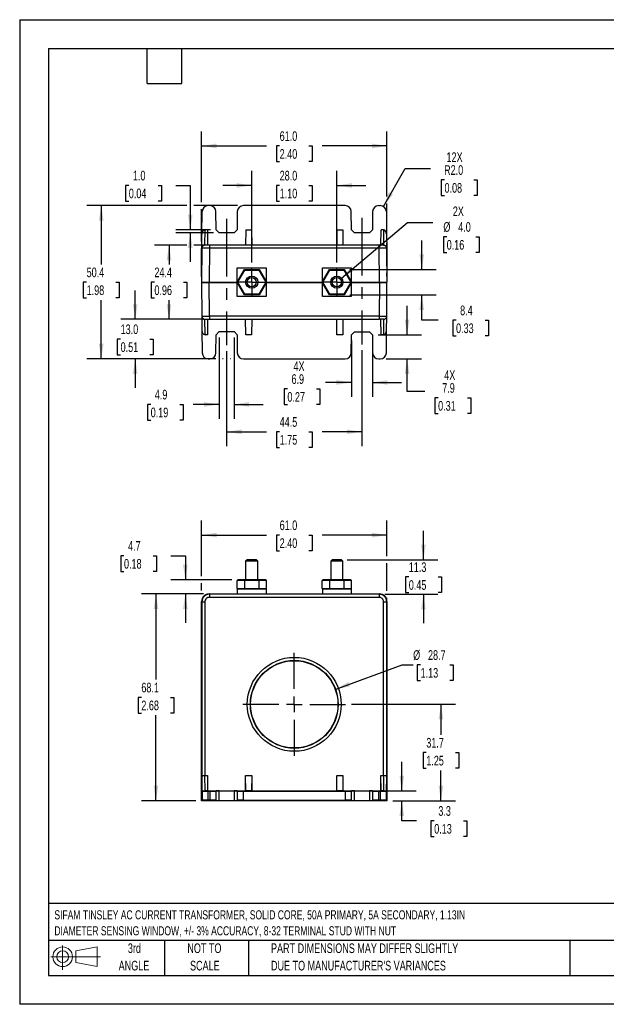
# Model space of a CAD drawing. Header units: millimetres. Extents: x 0 to 419, y 0 to 324.
# Tile 1 of 3: x 0 to 193, y 0 to 324. Entities that reach past the tile are written whole.
import ezdxf

# ---------------------------------------------------------------- set-up
doc = ezdxf.new("R2010")
doc.units = ezdxf.units.MM
doc.header["$LTSCALE"] = 1.5
doc.linetypes.add('CENTERX2', pattern=[20.32, 12.7, -2.54, 2.54, -2.54])
doc.layers.add('CENTER', color=40, linetype='CENTERX2')
doc.layers.add('SLD-DEFPOINTS', color=7, linetype='Continuous')
doc.layers.add('DIMENSIONS', color=140, linetype='Continuous', lineweight=25)
doc.layers.add('TEXT', color=140, linetype='Continuous', lineweight=25)
doc.styles.add('SLDTEXTSTYLE0', font='TXT', dxfattribs={"width": 0.7})
doc.dimstyles.new('SLDDIMSTYLE0', dxfattribs={"dimtxt": 3.237012, "dimasz": 4.953, "dimexe": 0, "dimexo": 0.0625, "dimgap": 0.809253, "dimtad": 0, "dimtih": 1, "dimtoh": 1, "dimrnd": 1e-09, "dimzin": 12, "dimdsep": 46, "dimtxsty": 'SLDTEXTSTYLE0', "dimsah": 1, "dimcen": 0.09, "dimadec": 0, "dimazin": 3, "dimtfac": 1, "dimtmove": 0, "dimatfit": 0, "dimfxl": 0, "dimfrac": 2, "dimtolj": 1, "dimtzin": 12, "dimarcsym": 0})
doc.dimstyles.new('SLDDIMSTYLE1', dxfattribs={"dimtxt": 3.237012, "dimasz": 4.953, "dimexe": 0, "dimexo": 0.0625, "dimgap": 0.809253, "dimtad": 0, "dimtih": 1, "dimtoh": 1, "dimrnd": 1e-09, "dimzin": 4, "dimdsep": 46, "dimtxsty": 'SLDTEXTSTYLE0', "dimsah": 1, "dimcen": 0.09, "dimadec": 0, "dimazin": 1, "dimtfac": 1, "dimtofl": 0, "dimtmove": 0, "dimatfit": 3, "dimfxl": 0, "dimfrac": 2, "dimtolj": 1, "dimtzin": 12, "dimarcsym": 0})
doc.dimstyles.new('SLDDIMSTYLE2', dxfattribs={"dimtxt": 3.237012, "dimasz": 4.953, "dimexe": 0, "dimexo": 0.0625, "dimgap": 0.809253, "dimtad": 0, "dimtih": 1, "dimtoh": 1, "dimrnd": 1e-09, "dimzin": 12, "dimdsep": 46, "dimtxsty": 'SLDTEXTSTYLE0', "dimsah": 1, "dimcen": 0, "dimadec": 0, "dimazin": 3, "dimtfac": 1, "dimtofl": 0, "dimtmove": 0, "dimatfit": 3, "dimfxl": 0, "dimfrac": 2, "dimtolj": 1, "dimtzin": 12, "dimarcsym": 0})
doc.dimstyles.new('SLDDIMSTYLE3', dxfattribs={"dimtxt": 3.237012, "dimasz": 4.953, "dimexe": 0, "dimexo": 0.0625, "dimgap": 0.809253, "dimtad": 0, "dimtih": 1, "dimtoh": 1, "dimrnd": 1e-09, "dimzin": 12, "dimdsep": 46, "dimtxsty": 'SLDTEXTSTYLE0', "dimsah": 1, "dimcen": 0.09, "dimadec": 0, "dimazin": 3, "dimtfac": 1, "dimtofl": 0, "dimtmove": 0, "dimatfit": 3, "dimfxl": 0, "dimfrac": 2, "dimtolj": 1, "dimtzin": 12, "dimarcsym": 0})
doc.dimstyles.new('SLDDIMSTYLE4', dxfattribs={"dimtxt": 3.237012, "dimasz": 4.953, "dimexe": 0, "dimexo": 0.0625, "dimgap": 0.809253, "dimtad": 0, "dimtih": 1, "dimtoh": 1, "dimrnd": 1e-09, "dimzin": 4, "dimdsep": 46, "dimtxsty": 'SLDTEXTSTYLE0', "dimsah": 1, "dimcen": 0, "dimadec": 0, "dimazin": 1, "dimtfac": 1, "dimtofl": 0, "dimtmove": 0, "dimatfit": 3, "dimfxl": 0, "dimfrac": 2, "dimtolj": 1, "dimtzin": 12, "dimarcsym": 0})
doc.dimstyles.new('SLDDIMSTYLE5', dxfattribs={"dimtxt": 3.237012, "dimasz": 4.953, "dimexe": 0, "dimexo": 0.0625, "dimgap": 0.809253, "dimtad": 0, "dimtih": 1, "dimtoh": 1, "dimrnd": 1e-09, "dimzin": 4, "dimdsep": 46, "dimtxsty": 'SLDTEXTSTYLE0', "dimsah": 1, "dimcen": 0.09, "dimadec": 0, "dimazin": 1, "dimtfac": 1, "dimtmove": 0, "dimatfit": 0, "dimfxl": 0, "dimfrac": 2, "dimtolj": 1, "dimtzin": 12, "dimarcsym": 0})
doc.dimstyles.new('SLDDIMSTYLE6', dxfattribs={"dimtxt": 3.237012, "dimasz": 4.953, "dimexe": 0, "dimexo": 0.0625, "dimgap": 0.809253, "dimtad": 0, "dimtih": 1, "dimtoh": 1, "dimrnd": 1e-09, "dimzin": 4, "dimdsep": 46, "dimtxsty": 'SLDTEXTSTYLE0', "dimsah": 1, "dimcen": 0, "dimadec": 0, "dimazin": 1, "dimtfac": 1, "dimtofl": 0, "dimtmove": 0, "dimatfit": 3, "dimfxl": 0, "dimfrac": 2, "dimtolj": 1, "dimtzin": 12, "dimarcsym": 0})

# ---------------------------------------------------------------- blocks, each defined once
blk = doc.blocks.new('Block11')
at = {"color": 7, "linetype": 'Continuous', "lineweight": 18}
for p, q in [((3.88, 7.97), (3.88, 0)), ((8.22, 6.25), (15.26, 7.55)), ((15.26, 7.55), (15.26, 1.1)), ((0, 4.32), (16.31, 4.32)), ((8.22, 2.39), (8.22, 6.25)), ((8.22, 2.39), (15.26, 1.1))]:
    blk.add_line(p, q, dxfattribs=at)
for radius in [3.23, 1.93]:
    blk.add_circle((3.88, 4.32), radius, dxfattribs=at)
blk = doc.blocks.new('Block12')
at = {"layer": 'SLD-DEFPOINTS'}
blk.add_blockref('Block11', (0, 0), dxfattribs=at)
blk = doc.blocks.new('SW_NOTE_0')
at = {"layer": 'TEXT', "color": 0, "linetype": 'CENTERX2', "lineweight": 18, "char_height": 3, "attachment_point": 1, "style": 'SLDTEXTSTYLE0'}
for s, insert in [('SIFAM TINSLEY AC CURRENT TRANSFORMER, SOLID CORE, 50A PRIMARY, 5A SECONDARY, 1.13IN', (0, 3.87)), ('DIAMETER SENSING WINDOW, +/- 3% ACCURACY, 8-32 TERMINAL STUD WITH NUT', (0, -1.38))]:
    blk.add_mtext(s, dxfattribs=dict(at, insert=insert))
blk = doc.blocks.new('SW_NOTE_0_3')
at = {"layer": 'TEXT', "color": 0, "linetype": 'CENTERX2', "lineweight": 18, "char_height": 3.175, "attachment_point": 1, "style": 'SLDTEXTSTYLE0'}
for s, insert in [('PART DIMENSIONS MAY DIFFER SLIGHTLY', (0, 4.09)), ("DUE TO MANUFACTURER'S VARIANCES", (0, -1.64))]:
    blk.add_mtext(s, dxfattribs=dict(at, insert=insert))
blk = doc.blocks.new('SW_NOTE_0_4')
at = {"layer": 'TEXT', "color": 0, "linetype": 'CENTERX2', "lineweight": 18, "char_height": 3.175, "attachment_point": 2, "style": 'SLDTEXTSTYLE0'}
for s, insert in [('NOT TO', (7.89, 4.09)), ('SCALE', (8.03, -1.64))]:
    blk.add_mtext(s, dxfattribs=dict(at, insert=insert))
blk = doc.blocks.new('SW_NOTE_0_5')
at = {"layer": 'TEXT', "color": 0, "linetype": 'CENTERX2', "lineweight": 18, "char_height": 3.175, "attachment_point": 2, "style": 'SLDTEXTSTYLE0'}
for s, insert in [('3rd', (3.47, 4.09)), ('ANGLE', (3.33, -1.64))]:
    blk.add_mtext(s, dxfattribs=dict(at, insert=insert))
blk = doc.blocks.new('_D')
at = {"layer": 'DIMENSIONS'}
for p, q in [((132.82, 146.24), (132.82, 155.76)), ((107.75, 146.24), (137.58, 146.24)), ((128.01, 140.56), (126.92, 140.56)), ((126.92, 140.56), (126.92, 135.42)), ((137.63, 140.56), (138.72, 140.56)), ((138.72, 140.56), (138.72, 135.42)), ((120.15, 134.89), (137.58, 134.89)), ((126.92, 135.42), (128.01, 135.42)), ((132.82, 134.89), (132.82, 125.37)), ((138.72, 135.42), (137.63, 135.42))]:
    blk.add_line(p, q, dxfattribs=at)
for points in [[(132.82, 146.24), (133.58, 151.19), (132.06, 151.19)], [(132.82, 134.89), (132.06, 129.94), (133.58, 129.94)]]:
    blk.add_solid(points, dxfattribs=at)
at = {"layer": 'DIMENSIONS', "char_height": 3.175, "attachment_point": 1, "style": 'SLDTEXTSTYLE0'}
for s, insert in [('11.3', (128.01, 145.38)), ('0.45', (128.01, 139.51))]:
    blk.add_mtext(s, dxfattribs=dict(at, insert=insert))
blk = doc.blocks.new('_D_1')
at = {"layer": 'DIMENSIONS'}
for p, q in [((59.84, 140.78), (59.84, 159.09)), ((120.84, 147.38), (120.84, 159.09)), ((59.84, 154.33), (81.15, 154.33)), ((85.53, 154.33), (84.44, 154.33)), ((84.44, 154.33), (84.44, 149.19)), ((95.15, 154.33), (96.24, 154.33)), ((96.24, 154.33), (96.24, 149.19)), ((120.84, 154.33), (99.54, 154.33)), ((84.44, 149.19), (85.53, 149.19)), ((96.24, 149.19), (95.15, 149.19)), ((120.84, 136.03), (120.84, 145.1)), ((59.84, 136.13), (59.84, 138.5)), ((120.84, 132.99), (120.84, 133.75))]:
    blk.add_line(p, q, dxfattribs=at)
for points in [[(59.84, 154.33), (64.8, 153.57), (64.8, 155.09)], [(120.84, 154.33), (115.89, 155.09), (115.89, 153.57)]]:
    blk.add_solid(points, dxfattribs=at)
at = {"layer": 'DIMENSIONS', "char_height": 3.175, "attachment_point": 1, "style": 'SLDTEXTSTYLE0'}
for s, insert in [('61.0', (85.53, 159.15)), ('2.40', (85.53, 153.28))]:
    blk.add_mtext(s, dxfattribs=dict(at, insert=insert))
blk = doc.blocks.new('_D_2')
at = {"layer": 'DIMENSIONS'}
for p, q in [((103.82, 103.6), (125.85, 111.66)), ((125.85, 111.66), (129.45, 111.66)), ((131.89, 111.66), (130.81, 111.66)), ((130.81, 111.66), (130.81, 106.51)), ((141.51, 111.66), (142.6, 111.66)), ((142.6, 111.66), (142.6, 106.51)), ((130.81, 106.51), (131.89, 106.51)), ((142.6, 106.51), (141.51, 106.51))]:
    blk.add_line(p, q, dxfattribs=at)
blk.add_solid([(103.82, 103.6), (108.73, 104.58), (108.21, 106.01)], dxfattribs=at)
at = {"layer": 'DIMENSIONS', "char_height": 3.175, "attachment_point": 1, "style": 'SLDTEXTSTYLE0'}
for s, insert in [('%%c', (129.45, 116.47)), ('28.7', (134.34, 116.47)), ('1.13', (131.89, 110.6))]:
    blk.add_mtext(s, dxfattribs=dict(at, insert=insert))
blk = doc.blocks.new('_D_3')
at = {"layer": 'DIMENSIONS'}
for p, q in [((125.71, 70.22), (125.71, 79.74)), ((120.75, 70.22), (130.47, 70.22)), ((122.75, 66.92), (130.47, 66.92)), ((125.71, 60.37), (125.71, 66.92)), ((130.55, 60.37), (125.71, 60.37)), ((136.38, 60.37), (135.29, 60.37)), ((135.29, 60.37), (135.29, 55.22)), ((146, 60.37), (147.09, 60.37)), ((147.09, 60.37), (147.09, 55.22)), ((135.29, 55.22), (136.38, 55.22)), ((147.09, 55.22), (146, 55.22))]:
    blk.add_line(p, q, dxfattribs=at)
for points in [[(125.71, 70.22), (126.47, 75.17), (124.95, 75.17)], [(125.71, 66.92), (124.95, 61.96), (126.47, 61.96)]]:
    blk.add_solid(points, dxfattribs=at)
at = {"layer": 'DIMENSIONS', "char_height": 3.175, "attachment_point": 1, "style": 'SLDTEXTSTYLE0'}
for s, insert in [('3.3', (137.73, 65.18)), ('0.13', (136.38, 59.31))]:
    blk.add_mtext(s, dxfattribs=dict(at, insert=insert))
blk = doc.blocks.new('_D_4')
at = {"layer": 'DIMENSIONS'}
for p, q in [((60.44, 134.99), (40.08, 134.99)), ((44.84, 134.99), (44.84, 106.82)), ((40.03, 100.95), (38.94, 100.95)), ((38.94, 100.95), (38.94, 95.81)), ((49.65, 100.95), (50.74, 100.95)), ((50.74, 100.95), (50.74, 95.81)), ((38.94, 95.81), (40.03, 95.81)), ((44.84, 66.92), (44.84, 95.08)), ((50.74, 95.81), (49.65, 95.81)), ((57.94, 66.92), (40.08, 66.92))]:
    blk.add_line(p, q, dxfattribs=at)
for points in [[(44.84, 134.99), (44.08, 130.03), (45.6, 130.03)], [(44.84, 66.92), (45.6, 71.87), (44.08, 71.87)]]:
    blk.add_solid(points, dxfattribs=at)
at = {"layer": 'DIMENSIONS', "char_height": 3.175, "attachment_point": 1, "style": 'SLDTEXTSTYLE0'}
for s, insert in [('68.1', (40.03, 105.77)), ('2.68', (40.03, 99.9))]:
    blk.add_mtext(s, dxfattribs=dict(at, insert=insert))
blk = doc.blocks.new('_D_5')
at = {"layer": 'DIMENSIONS'}
for p, q in [((109.14, 98.67), (143.35, 98.67)), ((138.58, 98.67), (138.58, 88.66)), ((133.77, 82.79), (132.69, 82.79)), ((132.69, 82.79), (132.69, 77.65)), ((143.39, 82.79), (144.48, 82.79)), ((144.48, 82.79), (144.48, 77.65)), ((132.69, 77.65), (133.77, 77.65)), ((138.58, 66.92), (138.58, 76.92)), ((144.48, 77.65), (143.39, 77.65)), ((122.75, 66.92), (143.35, 66.92))]:
    blk.add_line(p, q, dxfattribs=at)
for points in [[(138.58, 98.67), (137.82, 93.71), (139.35, 93.71)], [(138.58, 66.92), (139.35, 71.87), (137.82, 71.87)]]:
    blk.add_solid(points, dxfattribs=at)
at = {"layer": 'DIMENSIONS', "char_height": 3.175, "attachment_point": 1, "style": 'SLDTEXTSTYLE0'}
for s, insert in [('31.7', (133.77, 87.61)), ('1.25', (133.77, 81.74))]:
    blk.add_mtext(s, dxfattribs=dict(at, insert=insert))
blk = doc.blocks.new('_D_6')
at = {"layer": 'DIMENSIONS'}
for p, q in [((34.32, 147.53), (33.23, 147.53)), ((33.23, 147.53), (33.23, 142.39)), ((43.94, 147.53), (45.02, 147.53)), ((45.02, 147.53), (45.02, 142.39)), ((49.77, 147.53), (54.5, 147.53)), ((54.5, 147.53), (54.5, 139.64)), ((33.23, 142.39), (34.32, 142.39)), ((45.02, 142.39), (43.94, 142.39)), ((69.84, 139.64), (49.73, 139.64)), ((60.44, 134.99), (49.73, 134.99)), ((54.5, 134.99), (54.5, 125.46))]:
    blk.add_line(p, q, dxfattribs=at)
for points in [[(54.5, 139.64), (55.26, 144.59), (53.73, 144.59)], [(54.5, 134.99), (53.73, 130.03), (55.26, 130.03)]]:
    blk.add_solid(points, dxfattribs=at)
at = {"layer": 'DIMENSIONS', "char_height": 3.175, "attachment_point": 1, "style": 'SLDTEXTSTYLE0'}
for s, insert in [('4.7', (35.66, 152.35)), ('0.18', (34.32, 146.48))]:
    blk.add_mtext(s, dxfattribs=dict(at, insert=insert))
blk = doc.blocks.new('SW_CENTERMARKSYMBOL_0')
at = {"layer": 'CENTER', "color": 0}
for p, q in [((0, 5.08), (0, 16.89)), ((-5.08, 0), (-16.89, 0)), ((0, 0), (-2.54, 0)), ((0, 0), (0, 2.54)), ((0, 0), (0, -2.54)), ((0, 0), (2.54, 0)), ((5.08, 0), (16.89, 0)), ((0, -5.08), (0, -16.89))]:
    blk.add_line(p, q, dxfattribs=at)
blk = doc.blocks.new('_D_7')
at = {"layer": 'DIMENSIONS'}
for p, q in [((105.87, 238.8), (127.59, 257.15)), ((127.59, 257.15), (135.92, 257.15)), ((140.48, 252.45), (139.39, 252.45)), ((139.39, 252.45), (139.39, 247.31)), ((150.1, 252.45), (151.19, 252.45)), ((151.19, 252.45), (151.19, 247.31)), ((139.39, 247.31), (140.48, 247.31)), ((151.19, 247.31), (150.1, 247.31))]:
    blk.add_line(p, q, dxfattribs=at)
blk.add_solid([(105.87, 238.8), (110.15, 241.42), (109.17, 242.58)], dxfattribs=at)
at = {"layer": 'DIMENSIONS', "char_height": 3.175, "attachment_point": 1, "style": 'SLDTEXTSTYLE0'}
for s, insert in [('2X', (142.49, 262.41)), ('%%c', (139.38, 257.27)), ('4.0', (144.27, 257.27)), ('0.16', (140.48, 251.4))]:
    blk.add_mtext(s, dxfattribs=dict(at, insert=insert))
blk = doc.blocks.new('_D_8')
at = {"layer": 'DIMENSIONS'}
for p, q in [((127.47, 220.2), (127.47, 229.73)), ((117.96, 220.2), (132.23, 220.2)), ((120.54, 212.31), (132.23, 212.31)), ((127.47, 201.61), (127.47, 212.31)), ((133.32, 201.61), (127.47, 201.61)), ((137.66, 199.49), (136.58, 199.49)), ((136.58, 199.49), (136.58, 194.35)), ((147.28, 199.49), (148.37, 199.49)), ((148.37, 199.49), (148.37, 194.35)), ((136.58, 194.35), (137.66, 194.35)), ((148.37, 194.35), (147.28, 194.35))]:
    blk.add_line(p, q, dxfattribs=at)
for points in [[(127.47, 220.2), (128.23, 225.16), (126.7, 225.16)], [(127.47, 212.31), (126.7, 207.35), (128.23, 207.35)]]:
    blk.add_solid(points, dxfattribs=at)
at = {"layer": 'DIMENSIONS', "char_height": 3.175, "attachment_point": 1, "style": 'SLDTEXTSTYLE0'}
for s, insert in [('4X', (139.68, 208.54)), ('7.9', (139.01, 204.31)), ('0.31', (137.66, 198.44))]:
    blk.add_mtext(s, dxfattribs=dict(at, insert=insert))
blk = doc.blocks.new('_D_9')
at = {"layer": 'DIMENSIONS'}
for p, q in [((68.09, 214.84), (68.09, 183.55)), ((112.59, 215.15), (112.59, 183.55)), ((68.09, 188.31), (81.15, 188.31)), ((85.53, 188.31), (84.44, 188.31)), ((84.44, 188.31), (84.44, 183.16)), ((95.15, 188.31), (96.24, 188.31)), ((96.24, 188.31), (96.24, 183.16)), ((112.59, 188.31), (99.54, 188.31)), ((84.44, 183.16), (85.53, 183.16)), ((96.24, 183.16), (95.15, 183.16))]:
    blk.add_line(p, q, dxfattribs=at)
for points in [[(68.09, 188.31), (73.04, 187.55), (73.04, 189.07)], [(112.59, 188.31), (107.64, 189.07), (107.64, 187.55)]]:
    blk.add_solid(points, dxfattribs=at)
at = {"layer": 'DIMENSIONS', "char_height": 3.175, "attachment_point": 1, "style": 'SLDTEXTSTYLE0'}
for s, insert in [('44.5', (85.53, 193.13)), ('1.75', (85.53, 187.26))]:
    blk.add_mtext(s, dxfattribs=dict(at, insert=insert))
blk = doc.blocks.new('_D_10')
at = {"layer": 'DIMENSIONS'}
for p, q in [((54.98, 262.71), (22.08, 262.71)), ((26.84, 262.71), (26.84, 243.38)), ((71.7, 262.71), (57.26, 262.71)), ((22.03, 237.51), (20.94, 237.51)), ((20.94, 237.51), (20.94, 232.36)), ((31.65, 237.51), (32.74, 237.51)), ((32.74, 237.51), (32.74, 232.36)), ((20.94, 232.36), (22.03, 232.36)), ((26.84, 212.31), (26.84, 231.64)), ((32.74, 232.36), (31.65, 232.36)), ((64.5, 212.31), (22.08, 212.31)), ((66.95, 212.31), (66.78, 212.31)), ((69.4, 212.31), (69.23, 212.31)), ((71.7, 212.31), (71.68, 212.31))]:
    blk.add_line(p, q, dxfattribs=at)
for points in [[(26.84, 262.71), (26.08, 257.75), (27.6, 257.75)], [(26.84, 212.31), (27.6, 217.26), (26.08, 217.26)]]:
    blk.add_solid(points, dxfattribs=at)
at = {"layer": 'DIMENSIONS', "char_height": 3.175, "attachment_point": 1, "style": 'SLDTEXTSTYLE0'}
for s, insert in [('50.4', (22.03, 242.33)), ('1.98', (22.03, 236.46))]:
    blk.add_mtext(s, dxfattribs=dict(at, insert=insert))
blk = doc.blocks.new('_D_11')
at = {"layer": 'DIMENSIONS'}
for p, q in [((54.98, 249.71), (44.36, 249.71)), ((49.13, 249.71), (49.13, 243.38)), ((60.53, 249.71), (57.26, 249.71)), ((44.32, 237.51), (43.23, 237.51)), ((43.23, 237.51), (43.23, 232.36)), ((53.93, 237.51), (55.02, 237.51)), ((55.02, 237.51), (55.02, 232.36)), ((43.23, 232.36), (44.32, 232.36)), ((49.13, 225.31), (49.13, 231.64)), ((55.02, 232.36), (53.93, 232.36)), ((60.53, 225.31), (44.36, 225.31))]:
    blk.add_line(p, q, dxfattribs=at)
for points in [[(49.13, 249.71), (48.36, 244.75), (49.89, 244.75)], [(49.13, 225.31), (49.89, 230.26), (48.36, 230.26)]]:
    blk.add_solid(points, dxfattribs=at)
at = {"layer": 'DIMENSIONS', "char_height": 3.175, "attachment_point": 1, "style": 'SLDTEXTSTYLE0'}
for s, insert in [('24.4', (44.32, 242.33)), ('0.96', (44.32, 236.46))]:
    blk.add_mtext(s, dxfattribs=dict(at, insert=insert))
blk = doc.blocks.new('_D_12')
at = {"layer": 'DIMENSIONS'}
for p, q in [((59.84, 263.85), (59.84, 287.1)), ((120.84, 265.67), (120.84, 287.1)), ((59.84, 282.33), (81.15, 282.33)), ((85.53, 282.33), (84.44, 282.33)), ((84.44, 282.33), (84.44, 277.19)), ((95.15, 282.33), (96.24, 282.33)), ((96.24, 282.33), (96.24, 277.19)), ((120.84, 282.33), (99.54, 282.33)), ((84.44, 277.19), (85.53, 277.19)), ((96.24, 277.19), (95.15, 277.19)), ((120.84, 252.59), (120.84, 263.38)), ((59.84, 250.85), (59.84, 261.56)), ((120.84, 242.83), (120.84, 250.31)), ((59.84, 239.41), (59.84, 248.56)), ((120.84, 239.41), (120.84, 240.54))]:
    blk.add_line(p, q, dxfattribs=at)
for points in [[(59.84, 282.33), (64.79, 281.57), (64.79, 283.1)], [(120.84, 282.33), (115.89, 283.1), (115.89, 281.57)]]:
    blk.add_solid(points, dxfattribs=at)
at = {"layer": 'DIMENSIONS', "char_height": 3.175, "attachment_point": 1, "style": 'SLDTEXTSTYLE0'}
for s, insert in [('61.0', (85.53, 287.15)), ('2.40', (85.53, 281.28))]:
    blk.add_mtext(s, dxfattribs=dict(at, insert=insert))
blk = doc.blocks.new('_D_13')
at = {"layer": 'DIMENSIONS'}
for p, q in [((132.28, 241.69), (132.28, 251.21)), ((108.66, 241.69), (137.04, 241.69)), ((108.66, 233.33), (137.04, 233.33)), ((132.28, 225), (132.28, 233.33)), ((137.73, 225), (132.28, 225)), ((143.56, 225), (142.47, 225)), ((142.47, 225), (142.47, 219.86)), ((153.18, 225), (154.26, 225)), ((154.26, 225), (154.26, 219.86)), ((142.47, 219.86), (143.56, 219.86)), ((154.26, 219.86), (153.18, 219.86))]:
    blk.add_line(p, q, dxfattribs=at)
for points in [[(132.28, 241.69), (133.04, 246.64), (131.51, 246.64)], [(132.28, 233.33), (131.51, 228.38), (133.04, 228.38)]]:
    blk.add_solid(points, dxfattribs=at)
at = {"layer": 'DIMENSIONS', "char_height": 3.175, "attachment_point": 1, "style": 'SLDTEXTSTYLE0'}
for s, insert in [('8.4', (144.9, 229.82)), ('0.33', (143.56, 223.95))]:
    blk.add_mtext(s, dxfattribs=dict(at, insert=insert))
blk = doc.blocks.new('_D_14')
at = {"layer": 'DIMENSIONS'}
for p, q in [((76.34, 243.96), (76.34, 274.09)), ((104.34, 243.96), (104.34, 274.09)), ((76.34, 269.33), (66.82, 269.33)), ((85.53, 269.33), (84.44, 269.33)), ((84.44, 269.33), (84.44, 264.19)), ((95.15, 269.33), (96.24, 269.33)), ((96.24, 269.33), (96.24, 264.19)), ((104.34, 269.33), (113.87, 269.33)), ((84.44, 264.19), (85.53, 264.19)), ((96.24, 264.19), (95.15, 264.19))]:
    blk.add_line(p, q, dxfattribs=at)
for points in [[(76.34, 269.33), (71.39, 270.09), (71.39, 268.57)], [(104.34, 269.33), (109.29, 268.57), (109.29, 270.09)]]:
    blk.add_solid(points, dxfattribs=at)
at = {"layer": 'DIMENSIONS', "char_height": 3.175, "attachment_point": 1, "style": 'SLDTEXTSTYLE0'}
for s, insert in [('28.0', (85.53, 274.15)), ('1.10', (85.53, 268.28))]:
    blk.add_mtext(s, dxfattribs=dict(at, insert=insert))
blk = doc.blocks.new('_D_15')
at = {"layer": 'DIMENSIONS'}
for p, q in [((119.64, 262.44), (126.87, 274.96)), ((126.87, 274.96), (135.2, 274.96)), ((139.76, 271.17), (138.67, 271.17)), ((138.67, 271.17), (138.67, 266.03)), ((149.38, 271.17), (150.47, 271.17)), ((150.47, 271.17), (150.47, 266.03)), ((138.67, 266.03), (139.76, 266.03)), ((150.47, 266.03), (149.38, 266.03))]:
    blk.add_line(p, q, dxfattribs=at)
blk.add_solid([(119.64, 262.44), (122.78, 266.35), (121.46, 267.11)], dxfattribs=at)
at = {"layer": 'DIMENSIONS', "char_height": 3.175, "attachment_point": 1, "style": 'SLDTEXTSTYLE0'}
for s, insert in [('12X', (140.43, 280.23)), ('R2.0', (139.63, 275.99)), ('0.08', (139.76, 270.12))]:
    blk.add_mtext(s, dxfattribs=dict(at, insert=insert))
blk = doc.blocks.new('_D_16')
at = {"layer": 'DIMENSIONS'}
for p, q in [((65.64, 219.35), (65.64, 192.55)), ((70.54, 219.35), (70.54, 192.55)), ((43.1, 197.31), (42.02, 197.31)), ((42.02, 197.31), (42.02, 192.16)), ((52.72, 197.31), (53.81, 197.31)), ((53.81, 197.31), (53.81, 192.16)), ((65.64, 197.31), (57.11, 197.31)), ((70.54, 197.31), (80.07, 197.31)), ((42.02, 192.16), (43.1, 192.16)), ((53.81, 192.16), (52.72, 192.16))]:
    blk.add_line(p, q, dxfattribs=at)
for points in [[(65.64, 197.31), (60.69, 198.07), (60.69, 196.55)], [(70.54, 197.31), (75.49, 196.55), (75.49, 198.07)]]:
    blk.add_solid(points, dxfattribs=at)
at = {"layer": 'DIMENSIONS', "char_height": 3.175, "attachment_point": 1, "style": 'SLDTEXTSTYLE0'}
for s, insert in [('4.9', (44.45, 202.13)), ('0.19', (43.1, 196.26))]:
    blk.add_mtext(s, dxfattribs=dict(at, insert=insert))
blk = doc.blocks.new('_D_17')
at = {"layer": 'DIMENSIONS'}
for p, q in [((35.9, 269.35), (34.82, 269.35)), ((34.82, 269.35), (34.82, 264.21)), ((45.52, 269.35), (46.61, 269.35)), ((46.61, 269.35), (46.61, 264.21)), ((51.35, 269.35), (56.12, 269.35)), ((56.12, 269.35), (56.12, 254.77)), ((34.82, 264.21), (35.9, 264.21)), ((46.61, 264.21), (45.52, 264.21)), ((62.73, 254.77), (51.36, 254.77)), ((63.74, 253.76), (51.36, 253.76)), ((56.12, 253.76), (56.12, 244.23))]:
    blk.add_line(p, q, dxfattribs=at)
for points in [[(56.12, 254.77), (56.88, 259.72), (55.36, 259.72)], [(56.12, 253.76), (55.36, 248.8), (56.88, 248.8)]]:
    blk.add_solid(points, dxfattribs=at)
at = {"layer": 'DIMENSIONS', "char_height": 3.175, "attachment_point": 1, "style": 'SLDTEXTSTYLE0'}
for s, insert in [('1.0', (37.25, 274.17)), ('0.04', (35.9, 268.3))]:
    blk.add_mtext(s, dxfattribs=dict(at, insert=insert))
blk = doc.blocks.new('_D_18')
at = {"layer": 'DIMENSIONS'}
for p, q in [((38.01, 225.31), (38.01, 234.83)), ((60.53, 225.31), (33.25, 225.31)), ((33.21, 218.81), (32.12, 218.81)), ((32.12, 218.81), (32.12, 213.66)), ((42.82, 218.81), (43.91, 218.81)), ((43.91, 218.81), (43.91, 213.66)), ((32.12, 213.66), (33.21, 213.66)), ((60.14, 212.31), (33.25, 212.31)), ((38.01, 212.31), (38.01, 202.78)), ((43.91, 213.66), (42.82, 213.66))]:
    blk.add_line(p, q, dxfattribs=at)
for points in [[(38.01, 225.31), (38.78, 230.26), (37.25, 230.26)], [(38.01, 212.31), (37.25, 207.35), (38.78, 207.35)]]:
    blk.add_solid(points, dxfattribs=at)
at = {"layer": 'DIMENSIONS', "char_height": 3.175, "attachment_point": 1, "style": 'SLDTEXTSTYLE0'}
for s, insert in [('13.0', (33.21, 223.63)), ('0.51', (33.21, 217.76))]:
    blk.add_mtext(s, dxfattribs=dict(at, insert=insert))
blk = doc.blocks.new('_D_19')
at = {"layer": 'DIMENSIONS'}
for p, q in [((109.13, 218.3), (109.13, 199.78)), ((116.05, 218.3), (116.05, 199.78)), ((109.13, 204.54), (100.59, 204.54)), ((116.05, 204.54), (125.58, 204.54)), ((88.07, 202.42), (86.99, 202.42)), ((86.99, 202.42), (86.99, 197.28)), ((97.69, 202.42), (98.78, 202.42)), ((98.78, 202.42), (98.78, 197.28)), ((86.99, 197.28), (88.07, 197.28)), ((98.78, 197.28), (97.69, 197.28))]:
    blk.add_line(p, q, dxfattribs=at)
for points in [[(109.13, 204.54), (104.18, 205.3), (104.18, 203.78)], [(116.05, 204.54), (121, 203.78), (121, 205.3)]]:
    blk.add_solid(points, dxfattribs=at)
at = {"layer": 'DIMENSIONS', "char_height": 3.175, "attachment_point": 1, "style": 'SLDTEXTSTYLE0'}
for s, insert in [('4X', (90.09, 211.47)), ('6.9', (89.42, 207.24)), ('0.27', (88.07, 201.37))]:
    blk.add_mtext(s, dxfattribs=dict(at, insert=insert))
blk = doc.blocks.new('SW_CENTERMARKSYMBOL_1')
at = {"layer": 'CENTER', "color": 0}
for p, q in [((0, 2.54), (0, 4.5466)), ((-2.54, 0), (-4.5466, 0)), ((0, 0), (-2.54, 0)), ((0, 0), (0, 2.54)), ((0, 0), (0, -2.54)), ((0, 0), (2.54, 0)), ((2.54, 0), (4.5466, 0)), ((0, -2.54), (0, -4.5466))]:
    blk.add_line(p, q, dxfattribs=at)
blk = doc.blocks.new('SW_CENTERMARKSYMBOL_2')
at = {"layer": 'CENTER', "color": 0}
for p, q in [((0, 2.54), (0, 4.5466)), ((-2.54, 0), (-4.5466, 0)), ((0, 0), (-2.54, 0)), ((0, 0), (0, 2.54)), ((0, 0), (0, -2.54)), ((0, 0), (2.54, 0)), ((2.54, 0), (4.5466, 0)), ((0, -2.54), (0, -4.5466))]:
    blk.add_line(p, q, dxfattribs=at)

msp = doc.modelspace()

# ---------------------------------------------------------------- linework, layer by layer
at = {"color": 7, "linetype": 'Continuous'}
for p, q in [((0.004, 323.854), (0.004, 0.004)), ((0.004, 323.854), (419.104, 323.854)), ((419.104, 0.004), (0.004, 0.004))]:
    msp.add_line(p, q, dxfattribs=at)
for p, q in [((62.58, 262.708), (62.044, 262.708)), ((107.08, 262.708), (73.602, 262.708)), ((118.102, 262.708), (118.639, 262.708)), ((59.979, 253.334), (60.044, 260.725)), ((64.632, 254.766), (64.58, 260.725)), ((71.602, 260.725), (71.55, 254.766)), ((109.132, 254.766), (109.08, 260.725)), ((116.102, 260.725), (116.05, 254.766)), ((120.639, 260.725), (120.703, 253.334)), ((59.939, 248.716), (59.979, 253.334)), ((60.941, 249.708), (60.985, 254.752)), ((61.797, 254.752), (60.985, 254.752)), ((61.797, 254.752), (61.841, 249.708)), ((64.632, 254.766), (65.641, 253.758)), ((70.541, 253.758), (65.641, 253.758)), ((70.541, 253.758), (71.55, 254.766)), ((74.385, 254.752), (74.341, 249.708)), ((74.385, 254.752), (76.297, 254.752)), ((76.297, 254.752), (76.341, 249.708)), ((104.385, 254.752), (104.341, 249.708)), ((104.385, 254.752), (106.297, 254.752)), ((106.297, 254.752), (106.341, 249.708)), ((109.132, 254.766), (110.141, 253.758)), ((115.041, 253.758), (110.141, 253.758)), ((115.041, 253.758), (116.05, 254.766)), ((118.841, 249.708), (118.885, 254.752)), ((119.697, 254.752), (118.885, 254.752)), ((119.697, 254.752), (119.741, 249.708)), ((120.703, 253.334), (120.743, 248.716)), ((62.439, 249.708), (60.939, 249.708)), ((62.439, 249.708), (62.439, 248.716)), ((118.243, 249.708), (62.439, 249.708)), ((118.243, 248.716), (118.243, 249.708)), ((119.743, 249.708), (118.243, 249.708)), ((59.939, 248.716), (59.841, 237.508)), ((62.439, 248.716), (62.341, 237.508)), ((118.243, 248.716), (62.439, 248.716)), ((118.341, 237.508), (118.243, 248.716)), ((120.743, 248.716), (120.841, 237.508)), ((71.516, 237.508), (73.929, 241.686)), ((71.591, 242.258), (81.091, 242.258)), ((71.591, 237.638), (71.591, 242.258)), ((71.747, 237.508), (74.044, 241.486)), ((73.929, 241.686), (74.044, 241.486)), ((73.929, 241.686), (78.754, 241.686)), ((74.044, 241.486), (78.638, 241.486)), ((78.754, 241.686), (78.638, 241.486)), ((78.638, 241.486), (80.935, 237.508)), ((78.754, 241.686), (81.166, 237.508)), ((81.091, 242.258), (81.091, 237.638)), ((99.516, 237.508), (101.929, 241.686)), ((99.591, 242.258), (109.091, 242.258)), ((99.591, 237.638), (99.591, 242.258)), ((99.747, 237.508), (102.044, 241.486)), ((101.929, 241.686), (102.044, 241.486)), ((101.929, 241.686), (106.754, 241.686)), ((102.044, 241.486), (106.638, 241.486)), ((106.754, 241.686), (106.638, 241.486)), ((106.638, 241.486), (108.935, 237.508)), ((106.754, 241.686), (109.166, 237.508)), ((109.091, 242.258), (109.091, 237.638)), ((59.841, 237.508), (62.341, 237.508)), ((59.842, 237.408), (59.939, 226.299)), ((59.842, 237.408), (62.342, 237.408)), ((62.341, 237.508), (71.516, 237.508)), ((62.439, 226.299), (62.342, 237.408)), ((62.342, 237.408), (71.574, 237.408)), ((71.516, 237.508), (71.747, 237.508)), ((73.929, 233.329), (71.516, 237.508)), ((71.591, 232.758), (71.591, 237.378)), ((74.044, 233.529), (71.747, 237.508)), ((80.935, 237.508), (78.638, 233.529)), ((81.166, 237.508), (78.754, 233.329)), ((81.166, 237.508), (80.935, 237.508)), ((81.091, 237.378), (81.091, 232.758)), ((81.108, 237.408), (99.574, 237.408)), ((81.166, 237.508), (99.516, 237.508)), ((99.516, 237.508), (99.747, 237.508)), ((101.929, 233.329), (99.516, 237.508)), ((99.591, 232.758), (99.591, 237.378)), ((102.044, 233.529), (99.747, 237.508)), ((108.935, 237.508), (106.638, 233.529)), ((109.166, 237.508), (106.754, 233.329)), ((109.166, 237.508), (108.935, 237.508)), ((109.091, 237.378), (109.091, 232.758)), ((109.108, 237.408), (118.34, 237.408)), ((109.166, 237.508), (118.341, 237.508)), ((118.34, 237.408), (118.243, 226.299)), ((118.34, 237.408), (120.84, 237.408)), ((118.341, 237.508), (120.841, 237.508)), ((120.743, 226.299), (120.84, 237.408)), ((74.044, 233.529), (73.929, 233.329)), ((78.754, 233.329), (73.929, 233.329)), ((78.638, 233.529), (74.044, 233.529)), ((78.754, 233.329), (78.638, 233.529)), ((102.044, 233.529), (101.929, 233.329)), ((106.754, 233.329), (101.929, 233.329)), ((106.638, 233.529), (102.044, 233.529)), ((106.754, 233.329), (106.638, 233.529)), ((81.091, 232.758), (71.591, 232.758)), ((109.091, 232.758), (99.591, 232.758)), ((59.939, 226.299), (59.979, 221.673)), ((60.939, 225.308), (62.439, 225.308)), ((60.986, 220.255), (60.941, 225.308)), ((61.841, 225.308), (61.797, 220.255)), ((118.243, 226.299), (62.439, 226.299)), ((62.439, 226.299), (62.439, 225.308)), ((62.439, 225.308), (118.243, 225.308)), ((74.385, 220.255), (74.341, 225.308)), ((76.341, 225.308), (76.297, 220.255)), ((104.385, 220.255), (104.341, 225.308)), ((106.341, 225.308), (106.297, 220.255)), ((118.243, 226.299), (118.243, 225.308)), ((119.743, 225.308), (118.243, 225.308)), ((118.885, 220.255), (118.841, 225.308)), ((119.741, 225.308), (119.697, 220.255)), ((120.703, 221.673), (120.743, 226.299)), ((59.979, 221.673), (60.044, 214.29)), ((61.797, 220.255), (60.986, 220.255)), ((64.58, 214.29), (64.632, 220.249)), ((65.641, 221.258), (64.632, 220.249)), ((65.641, 221.258), (70.541, 221.258)), ((71.55, 220.249), (70.541, 221.258)), ((71.55, 220.249), (71.602, 214.29)), ((76.297, 220.255), (74.385, 220.255)), ((106.297, 220.255), (104.385, 220.255)), ((110.141, 221.213), (109.132, 220.203)), ((110.141, 221.213), (115.041, 221.213)), ((116.05, 220.203), (115.041, 221.213)), ((119.697, 220.255), (118.885, 220.255)), ((120.639, 214.29), (120.703, 221.673)), ((109.08, 214.29), (109.132, 220.203)), ((116.05, 220.203), (116.102, 214.29)), ((62.044, 212.308), (62.58, 212.308)), ((73.602, 212.308), (107.08, 212.308)), ((118.102, 212.308), (118.639, 212.308)), ((74.835, 146.238), (74.335, 145.738)), ((74.335, 145.738), (74.335, 139.638)), ((78.348, 145.738), (74.335, 145.738)), ((77.848, 146.238), (74.835, 146.238)), ((78.348, 145.738), (77.848, 146.238)), ((78.348, 139.638), (78.348, 145.738)), ((102.835, 146.238), (102.335, 145.738)), ((102.335, 145.738), (102.335, 139.638)), ((106.348, 145.738), (102.335, 145.738)), ((105.848, 146.238), (102.835, 146.238)), ((106.348, 145.738), (105.848, 146.238)), ((106.348, 139.638), (106.348, 145.738)), ((71.516, 139.438), (71.747, 139.638)), ((73.929, 139.438), (71.516, 139.438)), ((71.516, 136.738), (71.516, 139.438)), ((74.044, 139.638), (71.747, 139.638)), ((74.044, 139.638), (73.929, 139.438)), ((78.754, 139.438), (73.929, 139.438)), ((73.929, 139.438), (73.929, 136.738)), ((78.638, 139.638), (74.044, 139.638)), ((78.754, 139.438), (78.638, 139.638)), ((80.935, 139.638), (78.638, 139.638)), ((81.166, 139.438), (78.754, 139.438)), ((78.754, 136.738), (78.754, 139.438)), ((81.166, 139.438), (80.935, 139.638)), ((81.166, 136.738), (81.166, 139.438)), ((99.516, 139.438), (99.747, 139.638)), ((101.929, 139.438), (99.516, 139.438)), ((99.516, 136.738), (99.516, 139.438)), ((102.044, 139.638), (99.747, 139.638)), ((102.044, 139.638), (101.929, 139.438)), ((106.754, 139.438), (101.929, 139.438)), ((101.929, 139.438), (101.929, 136.738)), ((106.638, 139.638), (102.044, 139.638)), ((106.754, 139.438), (106.638, 139.638)), ((108.935, 139.638), (106.638, 139.638)), ((106.754, 136.738), (106.754, 139.438)), ((109.166, 139.438), (106.754, 139.438)), ((109.166, 139.438), (108.935, 139.638)), ((109.166, 136.738), (109.166, 139.438)), ((71.516, 136.738), (73.929, 136.738)), ((71.516, 136.738), (71.747, 136.538)), ((81.091, 136.538), (71.591, 136.538)), ((71.591, 136.538), (71.591, 135.038)), ((73.929, 136.738), (78.754, 136.738)), ((74.044, 136.538), (73.929, 136.738)), ((78.754, 136.738), (78.638, 136.538)), ((78.754, 136.738), (81.166, 136.738)), ((81.166, 136.738), (80.935, 136.538)), ((81.091, 136.538), (81.091, 135.038)), ((99.516, 136.738), (101.929, 136.738)), ((99.516, 136.738), (99.747, 136.538)), ((109.091, 136.538), (99.591, 136.538)), ((99.591, 136.538), (99.591, 135.038)), ((101.929, 136.738), (106.754, 136.738)), ((102.044, 136.538), (101.929, 136.738)), ((106.754, 136.738), (106.638, 136.538)), ((106.754, 136.738), (109.166, 136.738)), ((109.166, 136.738), (108.935, 136.538)), ((109.091, 136.538), (109.091, 135.038)), ((62.341, 134.988), (73.591, 134.988)), ((62.439, 134.891), (62.342, 134.988)), ((62.342, 134.988), (73.593, 134.988)), ((62.439, 134.891), (62.439, 133.891)), ((118.243, 134.891), (62.439, 134.891)), ((62.439, 133.891), (118.243, 133.891)), ((71.591, 135.038), (81.091, 135.038)), ((73.591, 135.038), (73.591, 134.988)), ((73.591, 134.988), (73.591, 134.988)), ((79.089, 134.988), (101.593, 134.988)), ((79.091, 134.988), (79.091, 135.038)), ((79.091, 134.988), (79.091, 134.988)), ((79.091, 134.988), (101.591, 134.988)), ((99.591, 135.038), (109.091, 135.038)), ((101.591, 135.038), (101.591, 134.988)), ((101.591, 134.988), (101.591, 134.988)), ((107.089, 134.988), (118.34, 134.988)), ((107.091, 134.988), (107.091, 135.038)), ((107.091, 134.988), (107.091, 134.988)), ((107.091, 134.988), (118.341, 134.988)), ((118.34, 134.988), (118.243, 134.891)), ((118.243, 134.891), (118.243, 133.891)), ((59.841, 66.916), (59.841, 132.489)), ((59.842, 66.917), (59.842, 132.488)), ((59.842, 132.488), (59.939, 132.391)), ((59.939, 132.391), (59.939, 74.811)), ((59.939, 132.391), (60.939, 132.391)), ((60.939, 132.391), (60.939, 75.225)), ((119.743, 132.391), (120.743, 132.391)), ((119.743, 75.225), (119.743, 132.391)), ((120.743, 132.391), (120.84, 132.488)), ((120.743, 74.811), (120.743, 132.391)), ((120.84, 132.488), (120.84, 66.917)), ((120.841, 132.489), (120.841, 66.916)), ((59.939, 74.811), (59.979, 70.185)), ((60.939, 75.225), (60.941, 75.225)), ((60.941, 75.225), (61.841, 75.225)), ((60.986, 70.172), (60.941, 75.225)), ((61.841, 75.225), (61.797, 70.172)), ((61.841, 75.225), (61.841, 70.217)), ((74.385, 70.172), (74.341, 75.225)), ((74.341, 75.225), (76.341, 75.225)), ((74.341, 70.217), (74.341, 75.225)), ((76.341, 75.225), (76.297, 70.172)), ((76.341, 75.225), (76.341, 70.217)), ((104.385, 70.172), (104.341, 75.225)), ((104.341, 70.217), (104.341, 75.225)), ((104.341, 75.225), (106.341, 75.225)), ((106.341, 75.225), (106.297, 70.172)), ((106.341, 75.225), (106.341, 70.217)), ((118.885, 70.172), (118.841, 75.225)), ((118.841, 75.225), (119.741, 75.225)), ((118.841, 70.217), (118.841, 75.225)), ((119.741, 75.225), (119.697, 70.172)), ((120.703, 70.185), (120.743, 74.811)), ((59.979, 70.185), (60.044, 70.12)), ((60.044, 70.12), (60.044, 67.119)), ((61.797, 70.172), (60.986, 70.172)), ((61.841, 70.217), (61.797, 70.172)), ((61.841, 70.217), (74.341, 70.217)), ((62.044, 70.103), (62.58, 70.103)), ((62.044, 67.136), (62.044, 70.103)), ((62.58, 70.103), (62.58, 67.136)), ((64.58, 70.12), (64.632, 70.172)), ((64.58, 70.12), (64.58, 67.119)), ((65.641, 70.181), (64.632, 70.172)), ((64.632, 67.067), (64.632, 70.172)), ((65.641, 70.181), (70.541, 70.181)), ((65.641, 67.058), (65.641, 70.181)), ((71.55, 70.172), (70.541, 70.181)), ((70.541, 70.181), (70.541, 67.058)), ((71.55, 70.172), (71.602, 70.12)), ((71.55, 70.172), (71.55, 67.067)), ((71.602, 70.12), (71.602, 67.119)), ((73.602, 67.136), (73.602, 70.103)), ((73.602, 70.103), (107.08, 70.103)), ((74.385, 70.172), (74.341, 70.217)), ((76.297, 70.172), (74.385, 70.172)), ((76.341, 70.217), (76.297, 70.172)), ((76.341, 70.217), (104.341, 70.217)), ((104.385, 70.172), (104.341, 70.217)), ((106.297, 70.172), (104.385, 70.172)), ((106.341, 70.217), (106.297, 70.172)), ((106.341, 70.217), (118.841, 70.217)), ((107.08, 70.103), (107.08, 67.136)), ((109.08, 70.12), (109.132, 70.172)), ((109.08, 70.12), (109.08, 67.119)), ((110.141, 70.181), (109.132, 70.172)), ((109.132, 67.067), (109.132, 70.172)), ((110.141, 70.181), (115.041, 70.181)), ((110.141, 67.059), (110.141, 70.181)), ((116.05, 70.172), (115.041, 70.181)), ((115.041, 70.181), (115.041, 67.059)), ((116.05, 70.172), (116.102, 70.12)), ((116.05, 70.172), (116.05, 67.067)), ((116.102, 70.12), (116.102, 67.119)), ((118.102, 70.103), (118.639, 70.103)), ((118.102, 67.136), (118.102, 70.103)), ((118.639, 70.103), (118.639, 67.136)), ((118.885, 70.172), (118.841, 70.217)), ((119.697, 70.172), (118.885, 70.172)), ((120.639, 70.12), (120.703, 70.185)), ((120.639, 67.119), (120.639, 70.12)), ((120.841, 66.916), (59.841, 66.916)), ((60.044, 67.119), (59.842, 66.917)), ((120.84, 66.917), (59.842, 66.917)), ((62.58, 67.136), (62.044, 67.136)), ((64.58, 67.119), (64.632, 67.067)), ((64.632, 67.067), (65.641, 67.058)), ((65.641, 67.058), (70.541, 67.058)), ((70.541, 67.058), (71.55, 67.067)), ((71.55, 67.067), (71.602, 67.119)), ((73.602, 67.136), (107.08, 67.136)), ((109.08, 67.119), (109.132, 67.067)), ((109.132, 67.067), (110.141, 67.059)), ((110.141, 67.059), (115.041, 67.059)), ((115.041, 67.059), (116.05, 67.067)), ((116.05, 67.067), (116.102, 67.119)), ((118.639, 67.136), (118.102, 67.136)), ((120.639, 67.119), (120.84, 66.917))]:
    msp.add_line(p, q)
at = {"flags": 128}
for points in [[(60.939, 249.708), (60.745, 249.689), (60.567, 249.636)], [(119.743, 249.708), (119.937, 249.689), (120.116, 249.636)], [(120.743, 248.716), (120.695, 248.718), (120.692, 248.718)], [(59.939, 226.299), (59.987, 226.297), (59.99, 226.297)], [(119.743, 225.308), (119.937, 225.327), (120.116, 225.38)]]:
    msp.add_lwpolyline(points, dxfattribs=at)
for centre, radius in [((76.341, 237.508), 2.007), ((76.341, 237.508), 1.507), ((104.341, 237.508), 2.007), ((104.341, 237.508), 1.507), ((90.341, 98.668), 15.448), ((90.341, 98.666), 14.448), ((90.341, 98.666), 14.351), ((90.341, 98.666), 14.35)]:
    msp.add_circle(centre, radius)
for centre, radius, start, end in [((62.044, 260.708), 2, 90, 179.5), ((62.58, 260.708), 2, 0.5, 90), ((73.602, 260.708), 2, 90, 179.5), ((107.08, 260.708), 2, 0.5, 90), ((118.102, 260.708), 2, 90, 179.5), ((118.639, 260.708), 2, 0.5, 90), ((60.892, 248.792), 0.904, 110.66617, 184.70245), ((119.791, 248.792), 0.904, 355.29755, 69.33383), ((60.939, 248.708), 1, 149.03345, 179.5), ((61.189, 80.607), 168.114, 89.57399, 90.42601), ((119.648, -24.716), 273.436, 89.78128, 90.29436), ((119.743, 248.708), 1, 0.5, 30.96655), ((60.939, 226.308), 1, 180.5, 211.49409), ((60.892, 226.223), 0.904, 175.29755, 249.33383), ((61.034, 499.731), 273.436, 269.78128, 270.29436), ((60.939, 226.308), 1, 229.05706, 270), ((119.493, 394.408), 168.114, 269.57399, 270.42601), ((119.791, 226.223), 0.904, 290.66617, 4.70245), ((119.743, 226.308), 1, 329.03345, 359.5), ((62.044, 214.308), 2, 180.5, 270), ((62.58, 214.308), 2, 270, 359.5), ((73.602, 214.308), 2, 180.5, 270), ((107.08, 214.308), 2, 270, 359.5), ((118.102, 214.308), 2, 180.5, 270), ((118.639, 214.308), 2, 270, 359.5), ((62.439, 132.391), 2.5, 90.00175, 179.99825), ((62.439, 132.391), 1.5, 89.99927, 180.00073), ((118.243, 132.391), 2.5, 0.00175, 89.99825), ((118.243, 132.391), 1.5, 359.99927, 90.00073)]:
    msp.add_arc(centre, radius, start, end)
for centre, major_axis, ratio, start_param, end_param in [((60.979, 253.325), (0.012, 1.427), 0.7009226, 0.0060648, 1.5706905), ((119.703, 253.325), (-0.012, 1.427), 0.7009226, 4.7124948, 6.2771205), ((60.979, 221.682), (-0.012, 1.427), 0.7009226, 1.5709034, 3.1355279), ((119.703, 221.682), (0.012, 1.427), 0.7009226, 3.1476574, 4.712282), ((62.341, 132.488), (1.768, -1.768), 0.9999239, 2.3562326, 3.9269527), ((62.342, 132.487), (-1.768, 1.768), 0.9999239, 5.4978252, 7.0685454), ((76.341, 134.988), (2.75, 0), 0.0087269, 3.1779643, 6.2468137), ((104.341, 134.988), (2.75, 0), 0.0087269, 3.1779643, 6.2468137), ((118.34, 132.487), (1.768, 1.768), 0.9999239, 5.4978252, 7.0685454), ((118.341, 132.488), (-1.768, -1.768), 0.9999239, 2.3562326, 3.9269527), ((60.939, 74.811), (1, 0.004), 0.4142024, 1.568989, 3.1310587), ((119.735, 73.811), (-0.012, -1.414), 0.7070933, 3.1452073, 3.1477633), ((119.743, 74.811), (1, -0.004), 0.4142024, 0.010534, 1.5726036), ((60.979, 70.185), (1, 0), 0.0124496, 3.1540447, 4.7186692), ((62.044, 70.121), (2, 0), 0.0087269, 3.1503193, 4.712389), ((62.58, 70.121), (2, 0), 0.0087269, 4.712389, 6.2744587), ((73.602, 70.121), (2, 0), 0.0087269, 3.1503193, 4.712389), ((107.08, 70.121), (2, 0), 0.0087269, 4.712389, 6.2744587), ((118.102, 70.121), (2, 0), 0.0087269, 3.1503193, 4.712389), ((118.639, 70.121), (2, 0), 0.0087269, 4.712389, 6.2744587), ((119.703, 70.185), (1, 0), 0.0124496, 4.7061088, 6.2707333), ((62.044, 67.119), (2, 0), 0.0087269, 1.5707963, 3.132866), ((62.58, 67.119), (2, 0), 0.0087269, 0.0087266, 1.5707963), ((73.602, 67.119), (2, 0), 0.0087269, 1.5707963, 3.132866), ((107.08, 67.119), (2, 0), 0.0087269, 0.0087266, 1.5707963), ((118.102, 67.119), (2, 0), 0.0087269, 1.5707963, 3.132866), ((118.639, 67.119), (2, 0), 0.0087269, 0.0087266, 1.5707963)]:
    msp.add_ellipse(centre, major_axis=major_axis, ratio=ratio, start_param=start_param, end_param=end_param)
at = {"layer": 'CENTER'}
for p, q in [((68.091, 258.387), (68.091, 216.75)), ((112.591, 258.725), (112.591, 217.06))]:
    msp.add_line(p, q, dxfattribs=at)
at = {"layer": 'TEXT'}
for p, q in [((9.525, 314.325), (409.575, 314.325)), ((9.525, 314.325), (9.525, 9.525)), ((41.91, 302.895), (41.91, 314.325)), ((53.34, 302.895), (53.34, 314.325)), ((41.91, 302.895), (53.34, 302.895)), ((409.575, 33.189), (9.525, 33.189)), ((409.575, 20.955), (9.525, 20.955)), ((47.625, 20.955), (47.625, 9.525)), ((75.317, 20.955), (75.317, 9.525)), ((180.97, 20.955), (180.97, 9.525)), ((9.525, 9.525), (409.575, 9.525))]:
    msp.add_line(p, q, dxfattribs=at)

# ---------------------------------------------------------------- block references
at = {"layer": 'CENTER'}
for name, p in [('SW_CENTERMARKSYMBOL_1', (76.341, 237.508)), ('SW_CENTERMARKSYMBOL_2', (104.341, 237.508)), ('SW_CENTERMARKSYMBOL_0', (90.341, 98.666))]:
    msp.add_blockref(name, p, dxfattribs=at)
at = {"layer": 'SLD-DEFPOINTS'}
msp.add_blockref('Block12', (10.257, 11.331), dxfattribs=at)
at = {"layer": 'TEXT', "linetype": 'CENTERX2', "lineweight": 18}
for name, p in [('SW_NOTE_0', (11.42, 27.064)), ('SW_NOTE_0_5', (34.271, 15.953)), ('SW_NOTE_0_4', (52.886, 15.953)), ('SW_NOTE_0_3', (82.679, 15.953))]:
    msp.add_blockref(name, p, dxfattribs=at)

# ---------------------------------------------------------------- dimensions: what is measured, and where the dimension line sits
at = {"layer": 'DIMENSIONS'}
for base, p1, p2, dimstyle, picture, middle in [((120.841, 282.333), (59.841, 237.508), (120.841, 237.508), 'SLDDIMSTYLE1', '_D_12', (90.341, 282.333)), ((104.341, 269.332), (76.341, 242.054), (104.341, 242.054), 'SLDDIMSTYLE5', '_D_14', (90.341, 269.332)), ((65.641, 197.308), (70.541, 221.258), (65.641, 221.258), 'SLDDIMSTYLE0', '_D_16', (47.912, 197.308)), ((112.591, 188.308), (68.091, 216.75), (112.591, 217.06), 'SLDDIMSTYLE3', '_D_9', (90.341, 188.308))]:
    dim = msp.add_linear_dim(base=base, p1=p1, p2=p2, dimstyle=dimstyle, dxfattribs=at)
    dim.commit()
    dim.dimension.update_dxf_attribs({"geometry": picture, "text_midpoint": middle, "dimtype": 160})
dim = msp.add_radius_dim(center=(118.639, 260.708), mpoint=(119.639, 262.44), text='12X\\P<>', dimstyle='SLDDIMSTYLE6', dxfattribs=at)
dim.commit()
dim.dimension.update_dxf_attribs({"geometry": '_D_15', "text_midpoint": (144.569, 273.291), "dimtype": 164})
for base, p1, p2, angle, dimstyle, picture, middle in [((56.12, 254.766), (65.641, 253.758), (64.632, 254.766), 90, 'SLDDIMSTYLE5', '_D_17', (56.12, 269.352)), ((26.841, 212.308), (73.602, 262.708), (73.602, 212.308), 90, 'SLDDIMSTYLE3', '_D_10', (26.841, 237.508)), ((49.125, 225.308), (62.439, 249.708), (62.439, 225.308), 90, 'SLDDIMSTYLE3', '_D_11', (49.125, 237.508)), ((132.277, 233.329), (106.754, 241.686), (106.754, 233.329), 90, 'SLDDIMSTYLE0', '_D_13', (132.277, 225.004)), ((38.015, 212.308), (62.439, 225.308), (62.044, 212.308), 90, 'SLDDIMSTYLE5', '_D_18', (38.015, 218.808)), ((59.842, 154.332), (120.84, 132.488), (59.842, 132.488), 0, 'SLDDIMSTYLE1', '_D_1', (90.341, 154.332)), ((132.82, 146.238), (118.243, 134.891), (105.848, 146.238), 90, 'SLDDIMSTYLE0', '_D', (132.82, 140.565)), ((54.495, 134.988), (71.747, 139.638), (62.342, 134.988), 90, 'SLDDIMSTYLE0', '_D_6', (54.495, 147.533)), ((44.841, 134.988), (59.842, 66.917), (62.342, 134.988), 90, 'SLDDIMSTYLE3', '_D_4', (44.841, 100.952)), ((138.584, 98.666), (120.84, 66.917), (107.232, 98.666), 90, 'SLDDIMSTYLE3', '_D_5', (138.584, 82.792)), ((125.707, 70.217), (120.84, 66.917), (118.841, 70.217), 90, 'SLDDIMSTYLE0', '_D_3', (125.707, 60.367))]:
    dim = msp.add_linear_dim(base=base, p1=p1, p2=p2, angle=angle, dimstyle=dimstyle, dxfattribs=at)
    dim.commit()
    dim.dimension.update_dxf_attribs({"geometry": picture, "text_midpoint": middle, "dimtype": 160})
dim = msp.add_diameter_dim_2p(p1=(102.808, 236.213), p2=(105.874, 238.803), text='2X\\P<>', dimstyle='SLDDIMSTYLE4', dxfattribs=at)
dim.commit()
dim.dimension.update_dxf_attribs({"geometry": '_D_7', "text_midpoint": (145.289, 255.022), "dimtype": 163})
dim = msp.add_linear_dim(base=(127.4663, 212.3076), p1=(116.0503, 220.2034), p2=(118.6386, 212.3076), angle=90, text='4X\\P<>', dimstyle='SLDDIMSTYLE0', dxfattribs=at)
dim.commit()
dim.dimension.update_dxf_attribs({"geometry": '_D_8', "text_midpoint": (127.4663, 201.6087), "dimtype": 160})
dim = msp.add_linear_dim(base=(116.05, 204.539), p1=(109.132, 220.203), p2=(116.05, 220.203), text='4X\\P<>', dimstyle='SLDDIMSTYLE0', dxfattribs=at)
dim.commit()
dim.dimension.update_dxf_attribs({"geometry": '_D_19', "text_midpoint": (92.883, 204.539), "dimtype": 160})
dim = msp.add_diameter_dim_2p(p1=(76.864, 93.736), p2=(103.819, 103.596), dimstyle='SLDDIMSTYLE2', dxfattribs=at)
dim.commit()
dim.dimension.update_dxf_attribs({"geometry": '_D_2', "text_midpoint": (136.702, 111.655), "dimtype": 163})

doc.saveas('drawing.dxf')
